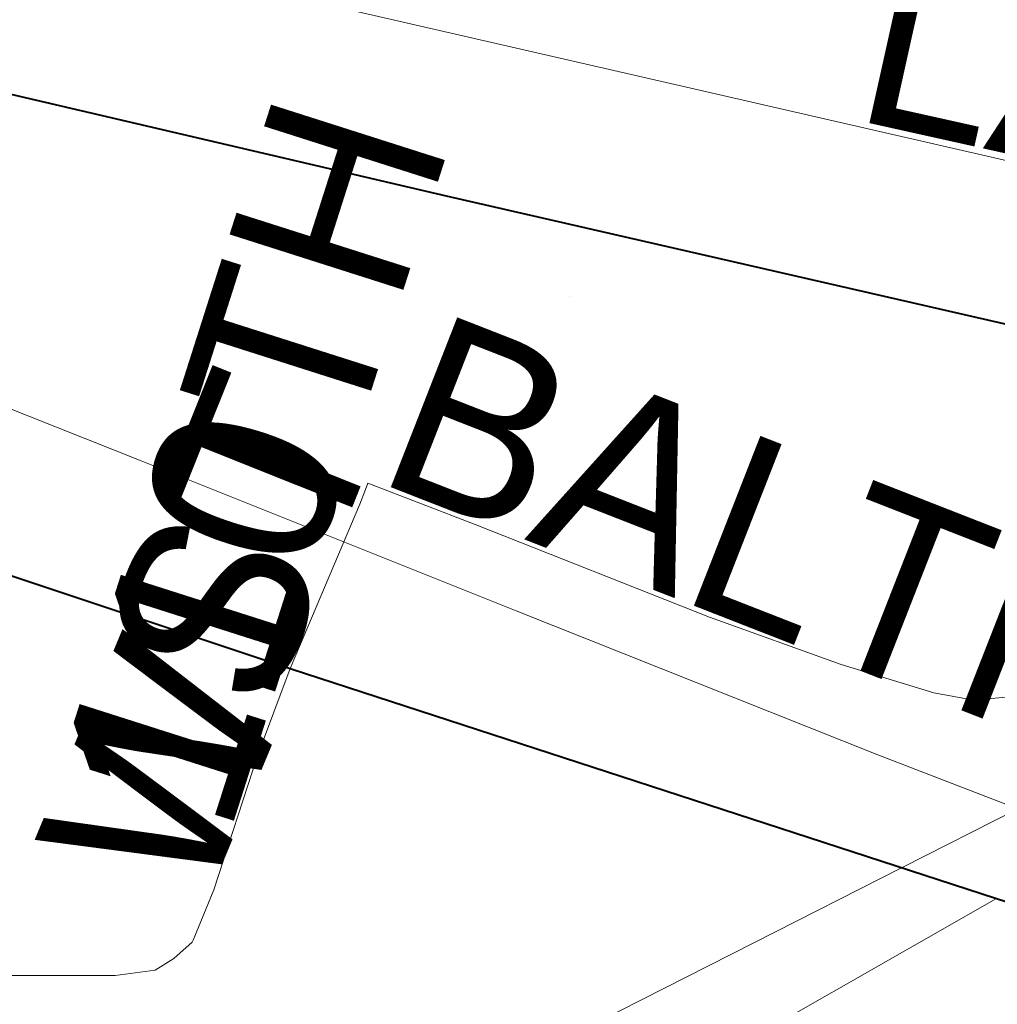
# Model space of a CAD drawing. Header units: feet. Extents: x 92 to 141.3, y -5 to 23.6.
# Tile 201 of 256: x 119.165 to 119.785, y 10.412 to 11.037. Entities that reach past the tile are written whole.
import ezdxf
from ezdxf.enums import TextEntityAlignment as Align

# ---------------------------------------------------------------- set-up
doc = ezdxf.new("R2010")
doc.units = ezdxf.units.FT
doc.header["$MEASUREMENT"] = 0
for name, color, linetype, lineweight in [('CUY - Design$0$GM_X_City_Street', 7, 'Continuous', 0), ('CUY - Design$0$GM_X_Rail_Line', 7, 'Continuous', 13), ('CUY - Design$0$GM_X_US_Route', 1, 'Continuous', 40)]:
    doc.layers.add(name, color=color, linetype=linetype, lineweight=lineweight)
doc.layers.add('CUY - Design$0$GM_X_US_Location', color=7, linetype='Continuous', lineweight=13, plot=False)
doc.layers.add('TX_X_20', color=7, linetype='Continuous')
doc.styles.add('CUY - Design$0$Styledgn030', font='dgn030.shx')

msp = doc.modelspace()

# ---------------------------------------------------------------- linework, layer by layer
at = {"layer": 'CUY - Design$0$GM_X_City_Street', "flags": 128}
for points in [[(119.01173, 11.12664), (119.94516, 10.91212), (120.02311, 10.89174), (120.18913, 10.85405), (120.24642, 10.84256)], [(119.3842, 10.73897), (119.38578, 10.74308), (119.45379, 10.7167), (119.60244, 10.65798), (119.68582, 10.62797), (119.74457, 10.61001), (119.77006, 10.60537), (119.80834, 10.60893), (119.85162, 10.62401), (119.94744, 10.67207), (120.05438, 10.7253), (120.10758, 10.754), (120.13431, 10.77347)], [(119.27493, 10.45315), (119.28805, 10.48495), (119.31569, 10.57), (119.33646, 10.62541), (119.38061, 10.72967), (119.3842, 10.73897)], [(118.32019, 9.63835), (118.40665, 9.68813), (118.99617, 10.02759), (119.36954, 10.24258), (119.78443, 10.47951)], [(119.21755, 10.43066), (119.22548, 10.43066), (119.25076, 10.43397), (119.26277, 10.44144), (119.27437, 10.4518), (119.27493, 10.45315)], [(119.06685, 10.43137), (119.15143, 10.43066), (119.21755, 10.43066)]]:
    msp.add_lwpolyline(points, dxfattribs=at)
at = {"layer": 'CUY - Design$0$GM_X_Rail_Line', "flags": 128}
for points in [[(118.70173, 10.96708), (118.72059, 10.96242), (118.73831, 10.9572), (118.75497, 10.95164), (118.77448, 10.9443), (119.06726, 10.82656), (119.24084, 10.75749), (119.47973, 10.66197), (119.70915, 10.57053), (119.79791, 10.53627)], [(119.7246, 10.49905), (119.79791, 10.53627)], [(117.55334, 8.52403), (117.86982, 9.04657), (118.05135, 9.33518), (118.13139, 9.46201), (118.17494, 9.5312), (118.20224, 9.57608), (118.22911, 9.61249), (118.25755, 9.64715), (118.2742, 9.66572), (118.31807, 9.71263), (118.36009, 9.75626), (118.3955, 9.78794), (118.44426, 9.8256), (118.49482, 9.8645), (118.55221, 9.89961), (118.66444, 9.9612), (118.85056, 10.05547), (119.63054, 10.45129), (119.7246, 10.49905)]]:
    msp.add_lwpolyline(points, dxfattribs=at)
at = {"layer": 'CUY - Design$0$GM_X_US_Route', "flags": 128}
for points in [[(119.00026, 11.03215), (119.1456, 10.99303), (119.43533, 10.92518), (119.92248, 10.81368), (120.03011, 10.78732), (120.09654, 10.7719), (120.11511, 10.76937), (120.12236, 10.77092)], [(119.00102, 10.73721), (119.13752, 10.69162), (119.33646, 10.62541), (119.78443, 10.47951), (119.79557, 10.47585)]]:
    msp.add_lwpolyline(points, dxfattribs=at)

# ---------------------------------------------------------------- texts
at = {"layer": 'CUY - Design$0$GM_X_US_Location', "style": 'CUY - Design$0$Styledgn030'}
for s, p in [('/', (119.53432, 10.90393)), ('0', (119.53433, 10.90393))]:
    msp.add_text(s, height=0.000206, dxfattribs=at).set_placement(p, align=Align.MIDDLE_CENTER)
msp.add_text('6', height=0.000206, rotation=0.00001, dxfattribs=at).set_placement((119.51352, 10.86125))
at = {"layer": 'TX_X_20', "style": 'CUY - Design$0$Styledgn030'}
for s, rotation, p in [('LAKE', 347.46605, (119.69135, 10.97416)), ('110TH', 72.30055, (119.29717, 10.51759)), ('BALTIC', 338.63243, (119.38842, 10.74507)), ('ST', 68.2011, (119.32256, 10.59465)), ('W', 67.37107, (119.28094, 10.47158))]:
    msp.add_text(s, height=0.1157, rotation=rotation, dxfattribs=at).set_placement(p)

doc.saveas('drawing.dxf')
